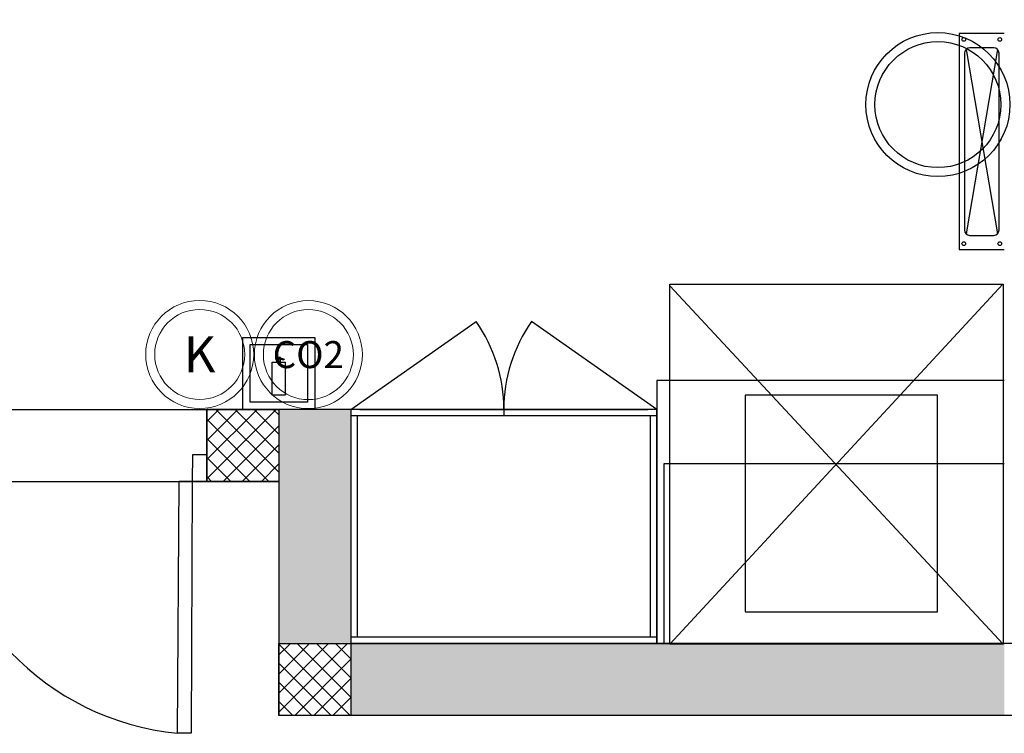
# Model space of a CAD drawing. Header units: millimetres. Extents: x -150 to 42176, y -50 to 21011.
# Tile 5 of 23: x 7070 to 9805, y -50 to 1932. Entities that reach past the tile are written whole.
import ezdxf

# ---------------------------------------------------------------- set-up
doc = ezdxf.new("R2010")
doc.units = ezdxf.units.MM
doc.header["$LTSCALE"] = 2
doc.header["$MEASUREMENT"] = 0
doc.layers.add('FIRE-EXTINGUISHER', color=1, linetype='Continuous', lineweight=20, true_color=0xff0000)
doc.layers.add('GREY SCALE', color=9, linetype='Continuous', lineweight=0, true_color=0x808080)
doc.styles.get("Standard").update_dxf_attribs({"font": 'times.ttf'})

# ---------------------------------------------------------------- blocks, each defined once
blk = doc.blocks.new('FE-K-WC-6L')
at = {"layer": 'FIRE-EXTINGUISHER', "color": 7}
blk.add_circle((0, 0), 150, dxfattribs=at)
at = {"layer": 'FIRE-EXTINGUISHER', "color": 2, "true_color": 0xffff00}
blk.add_circle((0, 0), 125, dxfattribs=at)
at = {"layer": 'FIRE-EXTINGUISHER', "insert": (0, 0), "char_height": 100, "attachment_point": 5}
blk.add_mtext_dynamic_manual_height_columns('\\pxqc;{\\Fromans|c0;K}', width=272.429, gutter_width=1, heights=[0], dxfattribs=at)
blk = doc.blocks.new('FE-BC-C02-3')
at = {"layer": 'FIRE-EXTINGUISHER'}
blk.add_circle((0, 0), 150, dxfattribs=at)
at = {"layer": 'FIRE-EXTINGUISHER', "color": 7}
blk.add_circle((0, 0), 125, dxfattribs=at)
at = {"layer": 'FIRE-EXTINGUISHER', "insert": (0, 0), "char_height": 75, "attachment_point": 5}
blk.add_mtext_dynamic_manual_height_columns('\\pxqc;{\\Fromans|c0;CO2}', width=272.429, gutter_width=1, heights=[0], dxfattribs=at)
blk = doc.blocks.new('PLAN LAYOUT')
at = {"layer": 'GREY SCALE', "lineweight": -3}
h = blk.add_hatch(color=256, dxfattribs=at)
h.dxf.hatch_style = 1
h.paths.add_polyline_path([(15200, 0), (15200, 1970), (15400, 1970), (15400, 2043.5), (15400, 2170), (15202, 2170), (15202, 2518), (15002, 2518), (15002, 200), (14369.9, 200), (14369.9, 199.7), (12979.6, 199.7), (12979.6, 198.7), (12313.4, 198.7), (7990, 200), (7990, 850), (7590, 850), (7590, 650), (7790, 650), (7790, 0)])
h.paths.add_polyline_path([(7790, 650), (7590, 650), (7590, 850), (7790, 850)], flags=17)
h.paths.add_polyline_path([(7990, 0), (7790, 0), (7790, 200), (7990, 200)], flags=17)
h.paths.add_polyline_path([(9805, 0), (10005, 0), (10005, 200), (9805, 200)], flags=17)
h.paths.add_polyline_path([(11820, 0), (12020, 0), (12020, 200), (11820, 200)], flags=17)
h.paths.add_polyline_path([(15000, 0), (15200, 0), (15200, 200), (15000, 200)], flags=17)
h.paths.add_polyline_path([(15200, 1970), (15400, 1970), (15400, 2170), (15200, 2170)], flags=17)
for p, q in [((9805, 1893.8), (9680, 1893.8)), ((9680, 1893.8), (9680, 1293.8)), ((9694.5, 1839.2), (9694.5, 1348.3)), ((9698.9, 1849.8), (9786.1, 1337.7)), ((9786.1, 1849.8), (9698.9, 1337.7)), ((9775.5, 1854.2), (9709.5, 1854.2)), ((9790.5, 1348.3), (9790.5, 1839.2)), ((9709.5, 1333.3), (9775.5, 1333.3)), ((9680, 1293.8), (9805, 1293.8)), ((8876.4, 1198), (9801.4, 1198)), ((8876.4, 198), (8876.4, 1198)), ((9801, 1198), (8876.4, 198)), ((8876.4, 1193.5), (9801.4, 198)), ((9801.4, 1198), (9801.4, 198)), ((7990, 850), (8338.1, 1093.8)), ((8840, 850), (8491.9, 1093.8)), ((7690, 1050), (7890, 1050)), ((7690, 850), (7690, 1050)), ((7890, 1050), (7890, 850)), ((7710, 1030), (7870, 1030)), ((7710, 870), (7710, 1030)), ((7870, 1030), (7870, 870)), ((7782, 989.6), (7782, 991.8)), ((7782, 991.8), (7797, 991.8)), ((7794.5, 989.6), (7782, 989.6)), ((7794.5, 994), (7785, 994)), ((7785, 994), (7785, 981.1)), ((7794.5, 981.1), (7794.5, 994)), ((7794.5, 989.6), (7803.6, 987.6)), ((7797, 991.8), (7804.7, 989.7)), ((7804.7, 989.7), (7803.6, 987.6)), ((7771.5, 981.1), (7807.3, 981.1)), ((7771.5, 889.5), (7771.5, 981.1)), ((7785, 981.1), (7794.5, 981.1)), ((7807.3, 981.1), (7807.3, 889.5)), ((9805, 930), (8840, 930)), ((8840, 930), (8840, 200)), ((7807.3, 889.5), (7771.5, 889.5)), ((9619.6, 889.7), (9084.9, 889.7)), ((9084.9, 889.7), (9084.9, 287.3)), ((9619.6, 287.3), (9619.6, 889.7)), ((6090, 850), (7590, 850)), ((7590, 850), (7590, 650)), ((7990, 850), (7590, 850)), ((7590, 816.5), (7623.5, 850)), ((7590, 763.5), (7676.5, 850)), ((7590, 710.5), (7729.5, 850)), ((7590, 657.4), (7782.6, 850)), ((7590, 650), (7590, 850)), ((7590, 850), (7790, 850)), ((7590, 850), (7790, 850)), ((7790, 675.5), (7615.5, 850)), ((7790, 728.5), (7668.5, 850)), ((7890, 850), (7690, 850)), ((7870, 870), (7710, 870)), ((7790, 781.6), (7721.6, 850)), ((7790, 834.6), (7774.6, 850)), ((7790, 850), (7790, 650)), ((7990, 850), (7990, 200)), ((7990, 850), (7990, 200)), ((8840, 850), (7990, 850)), ((8015, 850), (8815, 850)), ((8415, 850), (8415, 832)), ((8840, 200), (8840, 850)), ((7762.5, 650), (7590, 822.5)), ((8840, 832), (7990, 832)), ((8008, 832), (8008, 218)), ((8822, 218), (8822, 832)), ((7590, 800), (7590, 650)), ((7635.6, 650), (7790, 804.4)), ((7709.4, 650), (7590, 769.4)), ((7688.6, 650), (7790, 751.4)), ((7549.9, 724.1), (7549.7, 650.4)), ((7590, 724.1), (7549.9, 724.1)), ((7589.8, 650.3), (7590, 724.1)), ((7656.4, 650), (7590, 716.4)), ((7741.7, 650), (7790, 698.3)), ((8860.6, 700), (9805, 700)), ((8860.6, 200), (8860.6, 700)), ((7603.4, 650), (7590, 663.4)), ((6090, 650), (7590, 650)), ((7508.9, -49.5), (7512.9, 650.5)), ((7512.9, 650.5), (7549.7, 650.4)), ((7549.7, 650.4), (7546.8, -49.6)), ((7549.7, 650.4), (7589.8, 650.3)), ((7790, 650), (7590, 650)), ((7790, 650), (7590, 650)), ((7590, 650), (7790, 650)), ((7590, 650), (7790, 650)), ((7790, 650), (7790, 0)), ((7790, 650), (7790, 0)), ((9084.9, 287.3), (9619.6, 287.3)), ((7790, 168), (7822, 200)), ((7790, 115), (7875, 200)), ((7790, 61.9), (7928.1, 200)), ((7790, 8.9), (7981.1, 200)), ((7790, 0), (7790, 200)), ((7790, 200), (7990, 200)), ((7988.2, 0), (7790, 198.2)), ((7990, 51.2), (7841.2, 200)), ((7990, 104.3), (7894.3, 200)), ((7990, 157.3), (7947.3, 200)), ((7990, 218), (8840, 218)), ((15000, 200), (7990, 200)), ((7990, 200), (7990, 0)), ((7990, 200), (8840, 200)), ((8840, 200), (9805, 200)), ((9805, 200), (8860.6, 200)), ((9801.4, 198), (8876.4, 198)), ((7935.2, 0), (7790, 145.2)), ((7834.1, 0), (7990, 155.9)), ((7882.1, 0), (7790, 92.1)), ((7887.2, 0), (7990, 102.8)), ((7829.1, 0), (7790, 39.1)), ((7940.2, 0), (7990, 49.8)), ((15200, 0), (7790, 0)), ((7990, 0), (7790, 0)), ((7546.8, -49.6), (7508.9, -49.5))]:
    blk.add_line(p, q, dxfattribs=at)
for centre, radius in [((9620.6, 1696.4), 200), ((9620.6, 1696.4), 175), ((9692.5, 1877.4), 5.15), ((9792.5, 1877.4), 5.15), ((9692.5, 1310.2), 5.15), ((9792.5, 1310.2), 5.15)]:
    blk.add_circle(centre, radius, dxfattribs=at)
for centre, radius, start, end in [((9709.5, 1839.2), 15, 90, 180), ((9775.5, 1839.2), 15, 0, 90), ((9709.5, 1348.3), 15, 180, 270), ((9775.5, 1348.3), 15, 270, 0), ((7990, 850), 425, 359.9999, 34.9999), ((8840, 850), 425, 145.0001, 180.0001), ((7581.3, 689.6), 742.6, 183.1069, 264.4029)]:
    blk.add_arc(centre, radius, start, end, dxfattribs=at)

msp = doc.modelspace()

# ---------------------------------------------------------------- block references
at = {"layer": 'FIRE-EXTINGUISHER'}
for name, p in [('FE-K-WC-6L', (7570.2, 1002.5)), ('FE-BC-C02-3', (7872, 1002.1))]:
    msp.add_blockref(name, p, dxfattribs=at)
at = {"layer": 'GREY SCALE', "lineweight": -3}
msp.add_blockref('PLAN LAYOUT', (0, 0), dxfattribs=at)

doc.saveas('drawing.dxf')
